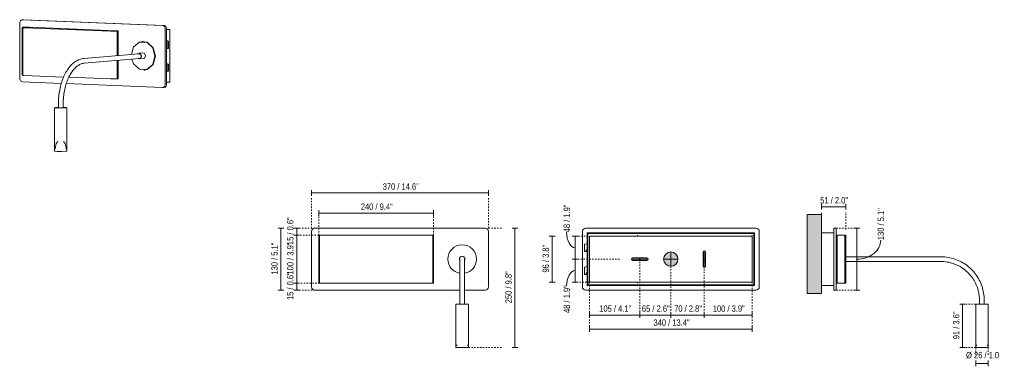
# Model space of a CAD drawing. Header units: millimetres. Extents: x -3327 to -559, y 62 to 6939.
# Tile 1 of 2: x -2619 to -559, y 62 to 788. Entities that reach past the tile are written whole.
import ezdxf

# ---------------------------------------------------------------- set-up
doc = ezdxf.new("R2010")
doc.units = ezdxf.units.MM
doc.linetypes.add('Dash', pattern=[6, 3, -3])
for name, color, linetype, lineweight in [('Cotas', 7, 'Continuous', 9), ('Cotas-6', 7, 'Continuous', 9), ('Elementos de detalle', 7, 'Continuous', 9), ('Lighthing Fixture Dim Black SOL', 7, 'Continuous', 9), ('Luminarias', 7, 'Continuous', 20)]:
    doc.layers.add(name, color=color, linetype=linetype, lineweight=lineweight)
doc.layers.add('Lighthing Fixture Detail Wide Grey', color=7, linetype='Continuous', lineweight=20, true_color=0x787878)
doc.layers.add('Lighthing Fixture Dim Grey Dash', color=7, linetype='Dash', lineweight=9, true_color=0xd2d2d2)
doc.styles.add('Arial Narrow', font='ARIALN.TTF', dxfattribs={"height": 13.2})
doc.dimstyles.new('FARO_-_2_2mm_Arial_Narrow_mm_Inch_Left', dxfattribs={"dimscale": 304.8, "dimtxt": 13.509289, "dimasz": 0, "dimexe": 0.019685, "dimexo": 0.0625, "dimgap": 0.009843, "dimtad": 1, "dimdec": 0, "dimzin": 0, "dimdsep": 46, "dimtxsty": 'Arial Narrow', "dimblk1": 'NONE', "dimblk2": 'NONE', "dimsah": 1, "dimcen": 0.09, "dimadec": 0, "dimazin": 0, "dimtfac": 1, "dimtdec": 4, "dimtix": 1, "dimtmove": 0, "dimatfit": 3, "dimfxl": 0.019685, "dimfxlon": 1, "dimtvp": 1, "dimtolj": 1, "dimtzin": 0, "dimarcsym": 2})
doc.dimstyles.new('FARO_-_2_2mm_Arial_Narrow_mm_Inch_Left_1', dxfattribs={"dimscale": 304.8, "dimtxt": 13.509289, "dimasz": 0, "dimexe": 0.019685, "dimexo": 0.0625, "dimgap": 0.009843, "dimtad": 1, "dimdec": 0, "dimzin": 0, "dimdsep": 46, "dimtxsty": 'Arial Narrow', "dimblk1": 'NONE', "dimblk2": 'NONE', "dimsah": 1, "dimcen": 0.09, "dimadec": 0, "dimazin": 0, "dimtfac": 1, "dimtdec": 4, "dimtix": 1, "dimtmove": 1, "dimatfit": 3, "dimfxl": 0.019685, "dimfxlon": 1, "dimtvp": 1, "dimtolj": 1, "dimtzin": 0, "dimarcsym": 2})
doc.dimstyles.new('FARO_-_2_2mm_Arial_Narrow_mm_Inch_Left_2', dxfattribs={"dimscale": 304.8, "dimtxt": 13.509289, "dimasz": 0, "dimexe": 0.019685, "dimexo": 0.0625, "dimgap": 0.009843, "dimtad": 1, "dimdec": 0, "dimzin": 0, "dimdsep": 46, "dimtxsty": 'Arial Narrow', "dimblk1": 'NONE', "dimblk2": 'NONE', "dimsah": 1, "dimcen": 0.09, "dimadec": 0, "dimazin": 0, "dimtfac": 1, "dimtdec": 4, "dimtix": 1, "dimtmove": 2, "dimatfit": 3, "dimfxl": 0.019685, "dimfxlon": 1, "dimtvp": 1, "dimtolj": 1, "dimtzin": 0, "dimarcsym": 2})

# ---------------------------------------------------------------- blocks, each defined once
blk = doc.blocks.new('20062 - 20062 MOOD RCT Black and wood wall lamp with reader-574329-00 Isometrico PDF')
at = {"layer": 'Luminarias', "color": 9, "lineweight": 9, "true_color": 0xc0c0c0}
for p, q in [((1182.6, 787.5), (1179.7, 787.3)), ((1473.1, 775.3), (1180.3, 787.3)), ((1182.2, 787.5), (1183.2, 787.5)), ((1183.2, 787.5), (1476, 775.6)), ((1174.5, 780.5), (1174.5, 664.7)), ((1179.4, 771.2), (1179.4, 671.4)), ((1181.1, 771.2), (1181.1, 671.4)), ((1181.9, 771), (1182.9, 770.9)), ((1183.1, 770.9), (1184.5, 770.8)), ((1183.7, 770.7), (1364.7, 763.3)), ((1365.5, 763.4), (1184.6, 770.8)), ((1184.7, 770.8), (1365.5, 763.4)), ((1375, 764.2), (1194.1, 771.6)), ((1194.2, 771.6), (1375, 764.2)), ((1376, 764.3), (1195.1, 771.7)), ((1365.6, 763.4), (1367.5, 763.4)), ((1367.6, 763.4), (1369.6, 763.3)), ((1371.9, 763.3), (1373.5, 763.4)), ((1374, 763.4), (1375.7, 763.5)), ((1375.9, 763.5), (1377.1, 763.6)), ((1378.6, 712.3), (1378.6, 763.8)), ((1380.3, 712.5), (1380.3, 763.8)), ((1478.8, 652.3), (1478.8, 768.1)), ((1481.8, 768.4), (1481.8, 652.6)), ((1481.8, 767.2), (1488.2, 766.9)), ((1488.2, 766.9), (1481.8, 766.4)), ((1488.2, 766.9), (1488.2, 657.1)), ((1431, 742), (1430.2, 741.9)), ((1481.8, 743.7), (1485.9, 742.6)), ((1484.2, 742.5), (1481.8, 743.1)), ((1484.2, 742.5), (1485.9, 742.6)), ((1484.2, 727.4), (1484.2, 742.5)), ((1485.9, 742.6), (1485.9, 727.5)), ((1481.8, 727), (1484.2, 727.4)), ((1483, 727.1), (1481.8, 727)), ((1485.9, 727.5), (1483, 727.1)), ((1485.9, 727.5), (1484.2, 727.4)), ((1424, 716.2), (1308.7, 706.4)), ((1309.5, 696.4), (1424.8, 706.3)), ((1378.6, 664), (1378.6, 702.4)), ((1380.3, 664), (1380.3, 702.5)), ((1432.2, 718), (1423.9, 717.2)), ((1424.9, 705.3), (1433.3, 706)), ((1434.4, 682.2), (1436.7, 682.3)), ((1435.3, 682.1), (1436.2, 682.1)), ((1481.8, 695.8), (1485.9, 694.7)), ((1484.2, 694.5), (1481.8, 695.2)), ((1485.9, 679.6), (1483, 679.2)), ((1484.2, 694.5), (1485.9, 694.7)), ((1484.2, 679.5), (1484.2, 694.5)), ((1485.9, 679.6), (1484.2, 679.5)), ((1485.9, 694.7), (1485.9, 679.6)), ((1266.4, 667.5), (1183.7, 670.9)), ((1364.7, 663.5), (1277.1, 667.1)), ((1481.8, 679.1), (1484.2, 679.5)), ((1483, 679.2), (1481.8, 679.1)), ((1180.3, 657.5), (1261.5, 654.2)), ((1271.8, 653.8), (1473.1, 645.5)), ((1473.7, 645.6), (1476.6, 645.8)), ((1481.8, 656.6), (1488.2, 657.1)), ((1247.2, 603.3), (1247.2, 512.5)), ((1255.4, 611.8), (1255.4, 603.3)), ((1267.6, 603.9), (1265.1, 604)), ((1265.4, 603.3), (1265.4, 611.8)), ((1273.2, 512.5), (1273.2, 603.3)), ((1248.8, 518.5), (1248.8, 516.5)), ((1271.7, 516.5), (1271.7, 518.5))]:
    blk.add_line(p, q, dxfattribs=at)
at = {"layer": 'Luminarias', "color": 7, "lineweight": 9, "true_color": 0xfdfdfd}
for p, q in [((1187.9, 771.7), (1190.1, 771.7)), ((1375, 764.2), (1375.2, 764.2))]:
    blk.add_line(p, q, dxfattribs=at)
at = {"layer": 'Luminarias', "color": 9, "lineweight": 9, "true_color": 0xc0c0c0}
for points in [[(1180.3, 787.3, 0), (1178.8, 787.1, 0), (1177.4, 786.5, 0), (1176.2, 785.4, 0), (1175.3, 784, 0), (1174.7, 782.3, 0), (1174.5, 780.5, 0)], [(1195.1, 771.7, 0), (1192.8, 771.8, 0), (1190.2, 771.8, 0), (1187.6, 771.8, 0), (1185.1, 771.8, 0), (1182.9, 771.7, 0), (1181.2, 771.6, 0), (1180, 771.4, 0), (1179.4, 771.3, 0), (1179.6, 771.1, 0), (1180.4, 771, 0), (1181.8, 770.8, 0), (1183.7, 770.7, 0)], [(1184.6, 770.8, 0), (1182.9, 770.9, 0), (1181.7, 771, 0), (1181, 771.1, 0), (1180.9, 771.3, 0), (1181.4, 771.4, 0), (1182.4, 771.5, 0), (1183.9, 771.6, 0), (1185.8, 771.7, 0), (1187.9, 771.7, 0)], [(1194.1, 771.6, 0), (1192.2, 771.7, 0), (1190.1, 771.7, 0), (1187.9, 771.7, 0), (1185.9, 771.7, 0), (1184.1, 771.6, 0), (1182.6, 771.5, 0), (1181.6, 771.4, 0), (1181.2, 771.3, 0), (1181.3, 771.1, 0), (1181.7, 771.1, 0)], [(1190.1, 771.7, 0), (1192.3, 771.7, 0), (1194.2, 771.6, 0)], [(1364.7, 763.3, 0), (1367, 763.3, 0), (1369.5, 763.2, 0), (1372.1, 763.2, 0), (1374.6, 763.3, 0), (1376.8, 763.4, 0), (1378.6, 763.5, 0), (1379.8, 763.6, 0), (1380.3, 763.8, 0), (1380.2, 763.9, 0), (1379.4, 764.1, 0), (1378, 764.2, 0), (1376, 764.3, 0)], [(1378.8, 763.8, 0), (1378.8, 763.8, 0), (1378.3, 763.7, 0), (1377.3, 763.5, 0), (1375.8, 763.4, 0), (1374, 763.4, 0), (1371.9, 763.3, 0), (1369.6, 763.3, 0), (1367.5, 763.4, 0), (1365.5, 763.4, 0)], [(1377.4, 763.6, 0), (1378.1, 763.7, 0), (1378.6, 763.8, 0), (1378.5, 763.9, 0), (1377.8, 764, 0), (1376.6, 764.1, 0), (1375, 764.2, 0)], [(1375.2, 764.2, 0), (1376.8, 764.2, 0), (1378, 764, 0), (1378.7, 763.9, 0)], [(1478.8, 768.1, 0), (1478.6, 769.9, 0), (1478.1, 771.6, 0), (1477.1, 773.1, 0), (1476, 774.3, 0), (1474.6, 775, 0), (1473.1, 775.3, 0)], [(1476, 775.6, 0), (1477.5, 775.3, 0), (1478.9, 774.5, 0), (1480.1, 773.4, 0), (1481, 771.9, 0), (1481.6, 770.2, 0), (1481.8, 768.4, 0)], [(1458.3, 711, 0), (1453.6, 728.8, 0), (1441.2, 740.2, 0), (1429.6, 741.7, 0)], [(1457.4, 711, 0), (1452.7, 728.8, 0), (1440.4, 740.2, 0), (1425.1, 740.8, 0), (1412.8, 730.4, 0), (1408.1, 714.9, 0)], [(1308.7, 706.4, 0), (1306.4, 706.1, 0), (1304.1, 705.7, 0), (1301.9, 705.1, 0), (1299.6, 704.4, 0), (1297.4, 703.5, 0), (1295.3, 702.4, 0), (1293.1, 701.2, 0), (1291, 699.9, 0), (1289, 698.5, 0), (1287, 696.9, 0), (1285, 695.2, 0), (1283.1, 693.4, 0), (1281.2, 691.4, 0), (1279.4, 689.4, 0), (1277.7, 687.2, 0), (1276, 684.9, 0), (1274.3, 682.6, 0), (1272.8, 680.1, 0), (1271.2, 677.5, 0), (1269.8, 674.9, 0), (1268.4, 672.1, 0), (1267, 669.3, 0), (1265.8, 666.4, 0), (1264.6, 663.4, 0), (1263.4, 660.3, 0), (1262.4, 657.2, 0), (1261.4, 654, 0), (1260.5, 650.8, 0), (1259.6, 647.5, 0), (1258.9, 644.1, 0), (1258.2, 640.7, 0), (1257.5, 637.3, 0), (1257, 633.9, 0), (1256.5, 630.4, 0), (1256.2, 626.9, 0), (1255.9, 623.4, 0), (1255.6, 619.8, 0), (1255.5, 616.3, 0), (1255.4, 612.8, 0), (1255.4, 611.8, 0)], [(1409, 704.9, 0), (1412.8, 695.2, 0), (1425.1, 683.8, 0), (1440.4, 683.2, 0), (1452.7, 693.6, 0), (1457.4, 711, 0)], [(1421.3, 716.1, 0), (1421.9, 716.5, 0), (1426.9, 716.3, 0), (1429.3, 711.1, 0)], [(1429.3, 711.1, 0), (1426.9, 706, 0), (1422.1, 706, 0)], [(1423.7, 716.2, 0), (1424.4, 716.3, 0), (1425.4, 716, 0), (1426.4, 715.5, 0), (1427.3, 714.7, 0), (1427.9, 713.6, 0), (1428.4, 712.4, 0), (1428.5, 711.1, 0)], [(1428.5, 711.1, 0), (1428.4, 709.8, 0), (1427.9, 708.6, 0), (1427.3, 707.6, 0), (1426.4, 706.9, 0), (1425.4, 706.4, 0), (1424.4, 706.3, 0)], [(1437.7, 711.8, 0), (1435.2, 717.1, 0), (1431.8, 717.8, 0)], [(1433.2, 706.1, 0), (1435.2, 706.7, 0), (1437.7, 711.8, 0)], [(1437.6, 682.4, 0), (1441.2, 683.2, 0), (1453.6, 693.6, 0), (1458.3, 711, 0)], [(1309.5, 696.4, 0), (1307.9, 696.2, 0), (1306.3, 695.9, 0), (1304.7, 695.5, 0), (1303.1, 695, 0), (1301.5, 694.3, 0), (1299.8, 693.5, 0), (1298.2, 692.6, 0), (1296.6, 691.6, 0), (1295, 690.5, 0), (1293.3, 689.2, 0), (1291.7, 687.8, 0), (1290.2, 686.3, 0), (1288.6, 684.7, 0), (1287.1, 682.9, 0), (1285.6, 681.1, 0), (1284.1, 679.1, 0), (1282.7, 677, 0), (1281.3, 674.8, 0), (1279.9, 672.6, 0), (1278.6, 670.2, 0), (1277.4, 667.7, 0), (1276.1, 665.1, 0), (1275, 662.5, 0), (1273.9, 659.8, 0), (1272.9, 657, 0), (1271.9, 654.1, 0), (1271, 651.2, 0), (1270.1, 648.2, 0), (1269.3, 645.1, 0), (1268.6, 642, 0), (1268, 638.8, 0), (1267.4, 635.7, 0), (1266.9, 632.4, 0), (1266.5, 629.2, 0), (1266.1, 625.9, 0), (1265.8, 622.6, 0), (1265.6, 619.3, 0), (1265.5, 616, 0), (1265.4, 612.7, 0), (1265.4, 611.8, 0)], [(1174.5, 664.7, 0), (1174.7, 662.9, 0), (1175.3, 661.2, 0), (1176.2, 659.7, 0), (1177.4, 658.6, 0), (1178.8, 657.8, 0), (1180.3, 657.5, 0)], [(1183.7, 670.9, 0), (1181.8, 671, 0), (1180.4, 671.1, 0), (1179.6, 671.3, 0), (1179.4, 671.4, 0)], [(1380.3, 664, 0), (1380.3, 664, 0), (1379.8, 663.8, 0), (1378.6, 663.7, 0), (1376.8, 663.6, 0), (1374.6, 663.5, 0), (1372.1, 663.4, 0), (1369.5, 663.4, 0), (1367, 663.4, 0), (1364.7, 663.5, 0)], [(1473.1, 645.5, 0), (1474.6, 645.7, 0), (1476, 646.4, 0), (1477.1, 647.4, 0), (1478.1, 648.8, 0), (1478.6, 650.5, 0), (1478.8, 652.3, 0)], [(1481.8, 652.6, 0), (1481.6, 650.8, 0), (1481, 649.1, 0), (1480.1, 647.7, 0), (1478.9, 646.6, 0), (1477.5, 646, 0), (1476, 645.8, 0)], [(1255.6, 604, 0), (1249.5, 603.8, 0), (1247.4, 603.2, 0), (1252.8, 602.7, 0)], [(1252.8, 602.7, 0), (1262.6, 602.6, 0), (1270.9, 602.9, 0), (1273, 603.5, 0), (1267.6, 603.9, 0)], [(1264.5, 603.2, 0), (1263.7, 603.1, 0), (1262.6, 603.1, 0), (1261.3, 603, 0), (1260, 603, 0), (1258.8, 603.1, 0), (1257.6, 603.1, 0), (1256.6, 603.1, 0), (1255.9, 603.2, 0), (1255.5, 603.3, 0), (1255.4, 603.4, 0)], [(1265.4, 603.3, 0), (1265.4, 603.3, 0), (1265.1, 603.2, 0), (1264.5, 603.2, 0)], [(1248.8, 518.5, 0), (1251.1, 528.6, 0), (1254.2, 532.5, 0)], [(1271.7, 518.5, 0), (1269.4, 528.6, 0), (1266.2, 532.5, 0)], [(1252.8, 511.8, 0), (1247.4, 512.3, 0), (1247.2, 512.5, 0)], [(1273.2, 512.5, 0), (1270.9, 512, 0), (1262.6, 511.7, 0), (1252.8, 511.8, 0)]]:
    blk.add_polyline3d(points, dxfattribs=at)
blk = doc.blocks.new('20062 - 20062 MOOD RCT Black and wood wall lamp with reader-574329-Alzado_PDF1')
at = {"layer": 'Luminarias'}
for p, q in [((-2876, 351.3), (-3232, 351.3)), ((-3239, 344.3), (-3239, 228.3)), ((-3224, 336.3), (-3224, 236.3)), ((-3214, 336.3), (-3224, 336.3)), ((-3222.2, 336.3), (-3222.2, 236.3)), ((-3214, 336.3), (-2994, 336.3)), ((-2984, 336.3), (-2994, 336.3)), ((-2985.7, 236.3), (-2985.7, 336.3)), ((-2984, 236.3), (-2984, 336.3)), ((-2869, 228.3), (-2869, 344.3)), ((-3224, 236.3), (-3214, 236.3)), ((-2994, 236.3), (-3214, 236.3)), ((-2994, 236.3), (-2984, 236.3)), ((-3232, 221.3), (-2929, 221.3)), ((-2919, 221.3), (-2876, 221.3)), ((-2937, 192.2), (-2937, 101.2)), ((-2924, 192.2), (-2937, 192.2)), ((-2929, 200.7), (-2929, 192.2)), ((-2911, 192.2), (-2924, 192.2)), ((-2919, 192.2), (-2919, 200.7)), ((-2911, 101.2), (-2911, 192.2)), ((-2935.4, 107.2), (-2935.4, 105.2)), ((-2912.5, 105.2), (-2912.5, 107.2)), ((-2937, 101.2), (-2924, 101.2)), ((-2924, 101.2), (-2911, 101.2))]:
    blk.add_line(p, q, dxfattribs=at)
at = {"layer": 'Luminarias', "flags": 128}
for points in [[(-2929, 286.3), (-2929, 286.2), (-2929, 286), (-2929, 285.7), (-2929, 285.2), (-2929, 284.6), (-2929, 283.9), (-2929, 283), (-2929, 282), (-2929, 280.8), (-2929, 279.6), (-2929, 278.2), (-2929, 276.6), (-2929, 275), (-2929, 273.2), (-2929, 271.4), (-2929, 269.4), (-2929, 267.3), (-2929, 265.1), (-2929, 262.8), (-2929, 260.4), (-2929, 257.8), (-2929, 255.3), (-2929, 252.6), (-2929, 249.8), (-2929, 247), (-2929, 244), (-2929, 241.1), (-2929, 238), (-2929, 234.9), (-2929, 231.7), (-2929, 228.5), (-2929, 225.3), (-2929, 222), (-2929, 218.6), (-2929, 215.3), (-2929, 211.9), (-2929, 208.5), (-2929, 205.1), (-2929, 201.6), (-2929, 200.7)], [(-2919, 200.7), (-2919, 204.1), (-2919, 207.6), (-2919, 211), (-2919, 214.4), (-2919, 217.7), (-2919, 221.1), (-2919, 224.4), (-2919, 227.6), (-2919, 230.9), (-2919, 234.1), (-2919, 237.2), (-2919, 240.2), (-2919, 243.2), (-2919, 246.2), (-2919, 249), (-2919, 251.8), (-2919, 254.5), (-2919, 257.2), (-2919, 259.7), (-2919, 262.1), (-2919, 264.5), (-2919, 266.7), (-2919, 268.8), (-2919, 270.8), (-2919, 272.7), (-2919, 274.5), (-2919, 276.2), (-2919, 277.8), (-2919, 279.2), (-2919, 280.5), (-2919, 281.7), (-2919, 282.7), (-2919, 283.6), (-2919, 284.4), (-2919, 285.1), (-2919, 285.6), (-2919, 286), (-2919, 286.2), (-2919, 286.3), (-2919, 286.3)]]:
    blk.add_lwpolyline(points, dxfattribs=at)
at = {"layer": 'Luminarias'}
for centre, radius, start, end in [((-3232, 344.3), 7, 90, 180), ((-2876, 344.3), 7, 0, 90), ((-2924, 286.3), 30, 0, 180), ((-2924, 286.3), 6, 0, 180), ((-2924, 286.3), 30, 180, 260.4002), ((-2924, 286.3), 6, 180, 212.25), ((-2924, 286.3), 30, 279.5998, 0), ((-2924, 286.3), 6, 327.75, 0), ((-3232, 228.3), 7, 180, 270), ((-2876, 228.3), 7, 270, 0)]:
    blk.add_arc(centre, radius, start, end, dxfattribs=at)
blk = doc.blocks.new('20062 - 20062 MOOD RCT Black and wood wall lamp with reader-574329-Alzado_PDF Fixing1')
at = {"layer": 'Luminarias'}
for p, q in [((3232, 351.3), (2876, 351.3)), ((2869, 344.3), (2869, 228.3)), ((3229, 341.3), (2879, 341.3)), ((2879, 341.3), (2879, 231.3)), ((2880.2, 232.5), (2880.2, 340.1)), ((2880.2, 340.1), (3227.8, 340.1)), ((2884, 322), (2884, 334.3)), ((3224, 334.3), (2884, 334.3)), ((2984, 336.3), (2984, 334.3)), ((3224, 334.3), (3224, 336.3)), ((3224, 334.3), (3224, 322)), ((3227.8, 340.1), (3227.8, 232.5)), ((3229, 231.3), (3229, 341.3)), ((3239, 228.3), (3239, 344.3)), ((2879, 318.6), (2873.8, 317.7)), ((2873.8, 317.7), (2873.8, 302.5)), ((2878.8, 315.4), (2879, 316)), ((2884, 322), (2884, 320.5)), ((2884, 252.1), (2884, 320.5)), ((3224, 320.5), (3224, 322)), ((3224, 320.5), (3224, 252.1)), ((2873.8, 302.5), (2877.4, 302)), ((2877.4, 302), (2877.2, 305.1)), ((2877.9, 306), (2879, 306.5)), ((2879, 270.6), (2873.8, 269.7)), ((2873.8, 269.7), (2873.8, 254.5)), ((2878.8, 267.4), (2879, 268)), ((2873.8, 254.5), (2877.4, 254)), ((2877.4, 254), (2877.2, 257.1)), ((2877.9, 258), (2879, 258.5)), ((2884, 252.1), (2884, 250.6)), ((2884, 238.3), (2884, 250.6)), ((3224, 250.6), (3224, 252.1)), ((3224, 250.6), (3224, 238.3)), ((2879, 231.3), (3229, 231.3)), ((3227.8, 232.5), (2880.2, 232.5)), ((2884, 238.3), (3224, 238.3)), ((2984, 238.3), (2984, 236.3)), ((3224, 236.3), (3224, 238.3)), ((2876, 221.3), (3232, 221.3))]:
    blk.add_line(p, q, dxfattribs=at)
for centre, radius, start, end in [((2876, 344.3), 7, 90, 180), ((3232, 344.3), 7, 360, 90), ((2879.8, 315.2), 1, 167.1914, 206.6765), ((2878.2, 305.1), 0.984, 111.75, 182.25), ((2878.2, 257.1), 0.984, 111.75, 182.25), ((2879.8, 267.2), 1, 167.1914, 206.6765), ((2876, 228.3), 7, 180, 270), ((3232, 228.3), 7, 270, 360)]:
    blk.add_arc(centre, radius, start, end, dxfattribs=at)
blk = doc.blocks.new('20062 - 20062 MOOD RCT Black and wood wall lamp with reader-574329-Alzado_Frontal')
at = {"layer": 'Luminarias'}
for p, q in [((-6748.5, 351.3), (-6753.7, 351.3)), ((-6753.7, 351.3), (-6753.7, 344.3)), ((-6748.5, 344.3), (-6748.5, 351.3)), ((-6779.5, 341.3), (-6753.7, 341.3)), ((-6753.7, 228.3), (-6753.7, 344.3)), ((-6748.5, 344.3), (-6748.5, 228.3)), ((-6728.5, 336.3), (-6748.5, 336.3)), ((-6746.7, 336.3), (-6746.7, 236.3)), ((-6730.2, 236.3), (-6730.2, 336.3)), ((-6728.5, 236.3), (-6728.5, 336.3)), ((-6529.6, 291.3), (-6728.5, 291.3)), ((-6728.5, 281.3), (-6529.6, 281.3)), ((-6779.5, 231.3), (-6753.7, 231.3)), ((-6753.7, 228.3), (-6753.7, 221.3)), ((-6748.5, 236.3), (-6728.5, 236.3)), ((-6748.5, 221.3), (-6748.5, 228.3)), ((-6753.7, 221.3), (-6748.5, 221.3)), ((-6456.7, 192.2), (-6456.7, 101.2)), ((-6430.7, 192.2), (-6456.7, 192.2)), ((-6449.1, 200.7), (-6449.1, 192.2)), ((-6439.1, 192.2), (-6439.1, 200.7)), ((-6430.7, 101.2), (-6430.7, 192.2)), ((-6455.1, 107.2), (-6455.1, 105.2)), ((-6432.2, 105.2), (-6432.2, 107.2)), ((-6456.7, 101.2), (-6430.7, 101.2))]:
    blk.add_line(p, q, dxfattribs=at)
at = {"layer": 'Luminarias', "flags": 128}
for points in [[(-6439.1, 200.7), (-6439.1, 204.3), (-6439.3, 208), (-6439.7, 211.6), (-6440.2, 215.2), (-6440.9, 218.7), (-6441.6, 222.3), (-6442.6, 225.8), (-6443.6, 229.2), (-6444.9, 232.6), (-6446.2, 236), (-6447.7, 239.3), (-6449.3, 242.6), (-6451, 245.7), (-6452.9, 248.8), (-6454.9, 251.9), (-6457, 254.8), (-6459.2, 257.7), (-6461.5, 260.5), (-6464, 263.1), (-6466.5, 265.7), (-6469.2, 268.2), (-6471.9, 270.5), (-6474.8, 272.8), (-6477.7, 274.9), (-6480.7, 276.9), (-6483.8, 278.8), (-6486.9, 280.6), (-6490.2, 282.3), (-6493.5, 283.8), (-6496.8, 285.2), (-6500.2, 286.4), (-6503.7, 287.5), (-6507.2, 288.5), (-6510.7, 289.3), (-6514.2, 290), (-6517.8, 290.5), (-6521.4, 290.9), (-6525, 291.2), (-6528.7, 291.3), (-6529.6, 291.3)], [(-6529.6, 281.3), (-6526.4, 281.2), (-6523.2, 281.1), (-6520, 280.7), (-6516.8, 280.3), (-6513.6, 279.7), (-6510.5, 279), (-6507.4, 278.2), (-6504.3, 277.2), (-6501.2, 276.1), (-6498.3, 274.9), (-6495.3, 273.6), (-6492.4, 272.2), (-6489.6, 270.7), (-6486.8, 269), (-6484.1, 267.2), (-6481.5, 265.4), (-6479, 263.4), (-6476.5, 261.3), (-6474.1, 259.1), (-6471.8, 256.9), (-6469.6, 254.5), (-6467.5, 252.1), (-6465.5, 249.5), (-6463.6, 246.9), (-6461.8, 244.3), (-6460.1, 241.5), (-6458.6, 238.7), (-6457.1, 235.8), (-6455.8, 232.9), (-6454.5, 229.9), (-6453.4, 226.9), (-6452.4, 223.8), (-6451.6, 220.7), (-6450.8, 217.6), (-6450.2, 214.4), (-6449.7, 211.2), (-6449.4, 208), (-6449.2, 204.8), (-6449.1, 201.6), (-6449.1, 200.7)]]:
    blk.add_lwpolyline(points, dxfattribs=at)
blk = doc.blocks.new('DIMBLOCK8-Alzado_PDF1')
at = {"layer": 'Cotas-6', "color": 251, "true_color": 0x5b5b5b}
for p, q in [((-2039.2, 351.3), (-2045.2, 351.3)), ((-2039.2, 351.3), (-2039.2, 336.3)), ((-2039.2, 351.3), (-2033.2, 351.3)), ((-2039.2, 336.3), (-2045.2, 336.3)), ((-2039.2, 336.3), (-2033.2, 336.3))]:
    blk.add_line(p, q, dxfattribs=at)
at = {"layer": 'Cotas-6', "color": 0, "insert": (-2059.2, 315.8), "char_height": 13.2, "width": 67.16, "attachment_point": 1, "rotation": 90, "line_spacing_factor": 0.974696, "style": 'Arial Narrow'}
blk.add_mtext('15 / 0.6"', dxfattribs=at)
blk = doc.blocks.new('_None')
blk = doc.blocks.new('DIMBLOCK9-Alzado_PDF1')
at = {"layer": 'Cotas-6', "color": 251, "true_color": 0x5b5b5b}
for p, q in [((-2039.2, 336.3), (-2045.2, 336.3)), ((-2039.2, 336.3), (-2039.2, 236.3)), ((-2039.2, 336.3), (-2033.2, 336.3)), ((-2039.2, 236.3), (-2045.2, 236.3)), ((-2039.2, 236.3), (-2033.2, 236.3))]:
    blk.add_line(p, q, dxfattribs=at)
at = {"layer": 'Cotas-6', "color": 0, "insert": (-2059.2, 254.1), "char_height": 13.2, "width": 77.196, "attachment_point": 1, "rotation": 90, "line_spacing_factor": 0.974696, "style": 'Arial Narrow'}
blk.add_mtext('100 / 3.9"', dxfattribs=at)
blk = doc.blocks.new('DIMBLOCK10-Alzado_PDF1')
at = {"layer": 'Cotas-6', "color": 251, "true_color": 0x5b5b5b}
for p, q in [((-2039.2, 236.3), (-2045.2, 236.3)), ((-2039.2, 236.3), (-2039.2, 221.3)), ((-2039.2, 236.3), (-2033.2, 236.3)), ((-2039.2, 221.3), (-2045.2, 221.3)), ((-2039.2, 221.3), (-2033.2, 221.3))]:
    blk.add_line(p, q, dxfattribs=at)
at = {"layer": 'Cotas-6', "color": 0, "insert": (-2059.2, 200.8), "char_height": 13.2, "width": 67.16, "attachment_point": 1, "rotation": 90, "line_spacing_factor": 0.974696, "style": 'Arial Narrow'}
blk.add_mtext('15 / 0.6"', dxfattribs=at)
blk = doc.blocks.new('DIMBLOCK11-Alzado_PDF1')
at = {"layer": 'Cotas-6', "color": 251, "true_color": 0x5b5b5b}
for p, q in [((-2072.2, 351.3), (-2078.2, 351.3)), ((-2072.2, 351.3), (-2072.2, 221.3)), ((-2072.2, 351.3), (-2066.2, 351.3)), ((-2072.2, 221.3), (-2078.2, 221.3)), ((-2072.2, 221.3), (-2066.2, 221.3))]:
    blk.add_line(p, q, dxfattribs=at)
at = {"layer": 'Cotas-6', "color": 0, "insert": (-2092.2, 254.1), "char_height": 13.2, "width": 77.196, "attachment_point": 1, "rotation": 90, "line_spacing_factor": 0.974696, "style": 'Arial Narrow'}
blk.add_mtext('130 / 5.1"', dxfattribs=at)
blk = doc.blocks.new('DIMBLOCK12-Alzado_PDF1')
at = {"layer": 'Cotas-6', "color": 251, "true_color": 0x5b5b5b}
for p, q in [((-2007.9, 424.8), (-2007.9, 430.8)), ((-2007.9, 424.8), (-1637.9, 424.8)), ((-2007.9, 424.8), (-2007.9, 418.8)), ((-1637.9, 424.8), (-1637.9, 430.8)), ((-1637.9, 424.8), (-1637.9, 418.8))]:
    blk.add_line(p, q, dxfattribs=at)
at = {"layer": 'Cotas-6', "color": 0, "insert": (-1859.3, 444.9), "char_height": 13.2, "width": 87.231, "attachment_point": 1, "line_spacing_factor": 0.974696, "style": 'Arial Narrow'}
blk.add_mtext('370 / 14.6"', dxfattribs=at)
blk = doc.blocks.new('DIMBLOCK13-Alzado_PDF1')
at = {"layer": 'Cotas-6', "color": 251, "true_color": 0x5b5b5b}
for p, q in [((-1992.9, 382.8), (-1992.9, 388.8)), ((-1752.9, 382.8), (-1992.9, 382.8)), ((-1992.9, 382.8), (-1992.9, 376.8)), ((-1752.9, 382.8), (-1752.9, 388.8)), ((-1752.9, 382.8), (-1752.9, 376.8))]:
    blk.add_line(p, q, dxfattribs=at)
at = {"layer": 'Cotas-6', "color": 0, "insert": (-1905.1, 402.8), "char_height": 13.2, "width": 77.196, "attachment_point": 1, "line_spacing_factor": 0.974696, "style": 'Arial Narrow'}
blk.add_mtext('240 / 9.4"', dxfattribs=at)
blk = doc.blocks.new('DIMBLOCK14-Alzado_PDF1')
at = {"layer": 'Cotas-6', "color": 251, "true_color": 0x5b5b5b}
for p, q in [((-1582.7, 351.3), (-1588.7, 351.3)), ((-1582.7, 351.3), (-1582.7, 101.2)), ((-1582.7, 351.3), (-1576.7, 351.3)), ((-1582.7, 101.2), (-1588.7, 101.2)), ((-1582.7, 101.2), (-1576.7, 101.2))]:
    blk.add_line(p, q, dxfattribs=at)
at = {"layer": 'Cotas-6', "color": 0, "insert": (-1602.8, 194.1), "char_height": 13.2, "width": 77.196, "attachment_point": 1, "rotation": 90, "line_spacing_factor": 0.974696, "style": 'Arial Narrow'}
blk.add_mtext('250 / 9.8"', dxfattribs=at)
blk = doc.blocks.new('DIMBLOCK15-Alzado_PDF Fixing1')
at = {"layer": 'Cotas-6', "color": 251, "true_color": 0x5b5b5b}
for p, q in [((-1426.7, 169.4), (-1426.7, 175.4)), ((-1426.7, 169.4), (-1321.7, 169.4)), ((-1426.7, 169.4), (-1426.7, 163.4)), ((-1321.7, 169.4), (-1321.7, 175.4)), ((-1321.7, 169.4), (-1321.7, 163.4))]:
    blk.add_line(p, q, dxfattribs=at)
at = {"layer": 'Cotas-6', "color": 0, "insert": (-1406.4, 189.4), "char_height": 13.2, "width": 77.196, "attachment_point": 1, "line_spacing_factor": 0.974696, "style": 'Arial Narrow'}
blk.add_mtext('105 / 4.1"', dxfattribs=at)
blk = doc.blocks.new('DIMBLOCK16-Alzado_PDF Fixing1')
at = {"layer": 'Cotas-6', "color": 251, "true_color": 0x5b5b5b}
for p, q in [((-1321.7, 169.4), (-1321.7, 175.4)), ((-1321.7, 169.4), (-1256.7, 169.4)), ((-1321.7, 169.4), (-1321.7, 163.4)), ((-1256.7, 169.4), (-1256.7, 175.4)), ((-1256.7, 169.4), (-1256.7, 163.4))]:
    blk.add_line(p, q, dxfattribs=at)
at = {"layer": 'Cotas-6', "color": 0, "insert": (-1317.2, 189.4), "char_height": 13.2, "width": 67.16, "attachment_point": 1, "line_spacing_factor": 0.974696, "style": 'Arial Narrow'}
blk.add_mtext('65 / 2.6"', dxfattribs=at)
blk = doc.blocks.new('DIMBLOCK17-Alzado_PDF Fixing1')
at = {"layer": 'Cotas-6', "color": 251, "true_color": 0x5b5b5b}
for p, q in [((-1256.7, 169.4), (-1256.7, 175.4)), ((-1256.7, 169.4), (-1186.7, 169.4)), ((-1256.7, 169.4), (-1256.7, 163.4)), ((-1186.7, 169.4), (-1186.7, 175.4)), ((-1186.7, 169.4), (-1186.7, 163.4))]:
    blk.add_line(p, q, dxfattribs=at)
at = {"layer": 'Cotas-6', "color": 0, "insert": (-1249.7, 189.4), "char_height": 13.2, "width": 67.16, "attachment_point": 1, "line_spacing_factor": 0.974696, "style": 'Arial Narrow'}
blk.add_mtext('70 / 2.8"', dxfattribs=at)
blk = doc.blocks.new('DIMBLOCK18-Alzado_PDF Fixing1')
at = {"layer": 'Cotas-6', "color": 251, "true_color": 0x5b5b5b}
for p, q in [((-1186.7, 169.4), (-1186.7, 175.4)), ((-1186.7, 169.4), (-1086.7, 169.4)), ((-1186.7, 169.4), (-1186.7, 163.4)), ((-1086.7, 169.4), (-1086.7, 175.4)), ((-1086.7, 169.4), (-1086.7, 163.4))]:
    blk.add_line(p, q, dxfattribs=at)
at = {"layer": 'Cotas-6', "color": 0, "insert": (-1168.9, 189.4), "char_height": 13.2, "width": 77.196, "attachment_point": 1, "line_spacing_factor": 0.974696, "style": 'Arial Narrow'}
blk.add_mtext('100 / 3.9"', dxfattribs=at)
blk = doc.blocks.new('DIMBLOCK19-Alzado_PDF Fixing1')
at = {"layer": 'Cotas-6', "color": 251, "true_color": 0x5b5b5b}
for p, q in [((-1456.9, 286.3), (-1462.9, 286.3)), ((-1456.9, 238.3), (-1456.9, 286.3)), ((-1456.9, 286.3), (-1450.9, 286.3)), ((-1456.9, 238.3), (-1462.9, 238.3)), ((-1456.9, 238.3), (-1450.9, 238.3))]:
    blk.add_line(p, q, dxfattribs=at)
blk.add_ellipse((-1456.9, 229.5), major_axis=(0, 32.8), ratio=0.540777, start_param=0, end_param=1.570796, dxfattribs=at)
at = {"layer": 'Cotas-6', "color": 0, "insert": (-1480.9, 173.6), "char_height": 13.2, "width": 67.16, "attachment_point": 1, "rotation": 90, "line_spacing_factor": 0.974696, "style": 'Arial Narrow'}
blk.add_mtext('48 / 1.9"', dxfattribs=at)
blk = doc.blocks.new('DIMBLOCK20-Alzado_PDF Fixing1')
at = {"layer": 'Cotas-6', "color": 251, "true_color": 0x5b5b5b}
for p, q in [((-1456.9, 334.3), (-1462.9, 334.3)), ((-1456.9, 286.3), (-1456.9, 334.3)), ((-1456.9, 334.3), (-1450.9, 334.3)), ((-1456.9, 286.3), (-1462.9, 286.3)), ((-1456.9, 286.3), (-1450.9, 286.3))]:
    blk.add_line(p, q, dxfattribs=at)
blk.add_ellipse((-1456.9, 342.5), major_axis=(0, 32.2), ratio=0.551312, start_param=1.570796, end_param=3.141593, dxfattribs=at)
at = {"layer": 'Cotas-6', "color": 0, "insert": (-1480.9, 342.5), "char_height": 13.2, "width": 67.16, "attachment_point": 1, "rotation": 90, "line_spacing_factor": 0.974696, "style": 'Arial Narrow'}
blk.add_mtext('48 / 1.9"', dxfattribs=at)
blk = doc.blocks.new('DIMBLOCK21-Alzado_PDF Fixing1')
at = {"layer": 'Cotas-6', "color": 251, "true_color": 0x5b5b5b}
for p, q in [((-1504.8, 334.3), (-1510.8, 334.3)), ((-1504.8, 238.3), (-1504.8, 334.3)), ((-1504.8, 334.3), (-1498.8, 334.3)), ((-1504.8, 238.3), (-1510.8, 238.3)), ((-1504.8, 238.3), (-1498.8, 238.3))]:
    blk.add_line(p, q, dxfattribs=at)
at = {"layer": 'Cotas-6', "color": 0, "insert": (-1524.9, 258.3), "char_height": 13.2, "width": 67.16, "attachment_point": 1, "rotation": 90, "line_spacing_factor": 0.974696, "style": 'Arial Narrow'}
blk.add_mtext('96 / 3.8"', dxfattribs=at)
blk = doc.blocks.new('DIMBLOCK22-Alzado_PDF Fixing1')
at = {"layer": 'Cotas-6', "color": 251, "true_color": 0x5b5b5b}
for p, q in [((-1426.7, 140.1), (-1426.7, 146.1)), ((-1086.7, 140.1), (-1086.7, 146.1)), ((-1426.7, 140.1), (-1086.7, 140.1)), ((-1426.7, 140.1), (-1426.7, 134.1)), ((-1086.7, 140.1), (-1086.7, 134.1))]:
    blk.add_line(p, q, dxfattribs=at)
at = {"layer": 'Cotas-6', "color": 0, "insert": (-1293, 160.1), "char_height": 13.2, "width": 87.231, "attachment_point": 1, "line_spacing_factor": 0.974696, "style": 'Arial Narrow'}
blk.add_mtext('340 / 13.4"', dxfattribs=at)
blk = doc.blocks.new('DIMBLOCK23-Alzado_Frontal')
at = {"layer": 'Cotas-6', "color": 251, "true_color": 0x5b5b5b}
for p, q in [((-941.7, 396.1), (-941.7, 402.1)), ((-941.7, 396.1), (-890.7, 396.1)), ((-941.7, 396.1), (-941.7, 390.1)), ((-890.7, 396.1), (-890.7, 402.1)), ((-890.7, 396.1), (-890.7, 390.1))]:
    blk.add_line(p, q, dxfattribs=at)
at = {"layer": 'Cotas-6', "color": 0, "insert": (-944.2, 416.1), "char_height": 13.2, "width": 67.16, "attachment_point": 1, "line_spacing_factor": 0.974696, "style": 'Arial Narrow'}
blk.add_mtext('51 / 2.0"', dxfattribs=at)
blk = doc.blocks.new('DIMBLOCK24-Alzado_Frontal')
at = {"layer": 'Cotas-6', "color": 251, "true_color": 0x5b5b5b}
for p, q in [((-867.6, 351.3), (-873.6, 351.3)), ((-867.6, 221.3), (-867.6, 351.3)), ((-867.6, 351.3), (-861.6, 351.3)), ((-867.6, 221.3), (-873.6, 221.3)), ((-867.6, 221.3), (-861.6, 221.3))]:
    blk.add_line(p, q, dxfattribs=at)
blk.add_ellipse((-867.6, 326.2), major_axis=(-49.9, 0), ratio=0.799468, start_param=1.570796, end_param=3.141593, dxfattribs=at)
at = {"layer": 'Cotas-6', "color": 0, "insert": (-824.1, 326.2), "char_height": 13.2, "width": 77.196, "attachment_point": 1, "rotation": 90, "line_spacing_factor": 0.974696, "style": 'Arial Narrow'}
blk.add_mtext('130 / 5.1"', dxfattribs=at)
blk = doc.blocks.new('DIMBLOCK25-Alzado_Frontal')
at = {"layer": 'Cotas-6', "color": 251, "true_color": 0x5b5b5b}
for p, q in [((-646.3, 192.2), (-652.3, 192.2)), ((-646.3, 192.2), (-646.3, 101.2)), ((-646.3, 192.2), (-640.3, 192.2)), ((-646.3, 101.2), (-652.3, 101.2)), ((-646.3, 101.2), (-640.3, 101.2))]:
    blk.add_line(p, q, dxfattribs=at)
at = {"layer": 'Cotas-6', "color": 0, "insert": (-666.3, 118.7), "char_height": 13.2, "width": 67.16, "attachment_point": 1, "rotation": 90, "line_spacing_factor": 0.974696, "style": 'Arial Narrow'}
blk.add_mtext('91 / 3.6"', dxfattribs=at)
blk = doc.blocks.new('DIMBLOCK26-Alzado_Frontal')
at = {"layer": 'Cotas-6', "color": 251, "true_color": 0x5b5b5b}
for p, q in [((-618.9, 68), (-618.9, 74)), ((-618.9, 68), (-592.9, 68)), ((-618.9, 68), (-618.9, 62)), ((-592.9, 68), (-592.9, 74)), ((-592.9, 68), (-592.9, 62))]:
    blk.add_line(p, q, dxfattribs=at)
at = {"layer": 'Cotas-6', "color": 0, "insert": (-639.2, 92), "char_height": 13.2, "width": 80.026, "attachment_point": 1, "line_spacing_factor": 0.974696, "style": 'Arial Narrow'}
blk.add_mtext('Ø 26 / 1.0', dxfattribs=at)

msp = doc.modelspace()

# ---------------------------------------------------------------- hatches: boundary and pattern name
at = {"layer": 'Elementos de detalle', "true_color": 0xc0c0c0}
msp.add_hatch(color=9, dxfattribs=at).paths.add_polyline_path([(-941.7, 214.4), (-941.7, 380), (-971.7, 380), (-971.7, 214.4), (-949.2, 214.4)])
h = msp.add_hatch(color=9, dxfattribs=at)
h.paths.add_polyline_path([(-1186.7, 268.8), (-1186, 268.9), (-1185.4, 269.1), (-1184.9, 269.5), (-1184.5, 270.1), (-1184.3, 270.7), (-1184.2, 271.3), (-1184.2, 301.3), (-1184.3, 302), (-1184.5, 302.6), (-1184.9, 303.1), (-1185.4, 303.5), (-1186, 303.7), (-1186.7, 303.8), (-1187.3, 303.7), (-1187.9, 303.5), (-1188.5, 303.1), (-1188.9, 302.6), (-1189.1, 302), (-1189.2, 301.3), (-1189.2, 271.3), (-1189.1, 270.7), (-1188.9, 270.1), (-1188.5, 269.5), (-1187.9, 269.1), (-1187.3, 268.9)])
h.paths.add_polyline_path([(-1256.7, 271.3), (-1252.8, 271.8), (-1249.2, 273.3), (-1246.1, 275.7), (-1243.7, 278.8), (-1242.2, 282.4), (-1241.7, 286.3), (-1242.2, 290.2), (-1243.7, 293.8), (-1246.1, 296.9), (-1249.2, 299.3), (-1252.8, 300.8), (-1256.7, 301.3), (-1260.6, 300.8), (-1264.2, 299.3), (-1267.3, 296.9), (-1269.7, 293.8), (-1271.2, 290.2), (-1271.7, 286.3), (-1271.2, 282.4), (-1269.7, 278.8), (-1267.3, 275.7), (-1264.2, 273.3), (-1260.6, 271.8)])
h.paths.add_polyline_path([(-1306.7, 283.8), (-1306, 283.9), (-1305.4, 284.1), (-1304.9, 284.5), (-1304.5, 285.1), (-1304.3, 285.7), (-1304.2, 286.3), (-1304.3, 287), (-1304.5, 287.6), (-1305.1, 288.2), (-1305.4, 288.5), (-1306, 288.7), (-1306.7, 288.8), (-1336.7, 288.8), (-1337.3, 288.7), (-1337.9, 288.5), (-1338.5, 288.1), (-1338.9, 287.6), (-1339.1, 287), (-1339.2, 286.3), (-1339.1, 285.7), (-1338.9, 285.1), (-1338.5, 284.5), (-1337.9, 284.1), (-1337.3, 283.9), (-1336.7, 283.8), (-1318.3, 283.8)])

# ---------------------------------------------------------------- linework, layer by layer
at = {"layer": 'Lighthing Fixture Detail Wide Grey'}
for p, q in [((-971.7, 380), (-971.7, 214.4)), ((-941.7, 380), (-971.7, 380)), ((-941.7, 214.4), (-941.7, 380)), ((-1306.7, 288.8), (-1336.7, 288.8)), ((-1189.2, 301.3), (-1189.2, 271.3)), ((-1184.2, 271.3), (-1184.2, 301.3)), ((-1336.7, 283.8), (-1306.7, 283.8)), ((-971.7, 214.4), (-941.7, 214.4))]:
    msp.add_line(p, q, dxfattribs=at)
for centre, radius, start, end in [((-1336.7, 286.3), 2.5, 90, 270), ((-1306.7, 286.3), 2.5, 270, 90), ((-1256.7, 286.3), 15, 90, 270), ((-1256.7, 286.3), 15, 270, 90), ((-1186.7, 301.3), 2.5, 360, 180), ((-1186.7, 271.3), 2.5, 180, 0)]:
    msp.add_arc(centre, radius, start, end, dxfattribs=at)
at = {"layer": 'Lighthing Fixture Dim Black SOL'}
for p, q in [((-1321.7, 283.8), (-1321.7, 288.8)), ((-1256.7, 301.3), (-1256.7, 271.3)), ((-1186.7, 303.8), (-1186.7, 268.8)), ((-1339.2, 286.3), (-1304.2, 286.3)), ((-1241.7, 286.3), (-1271.7, 286.3)), ((-1189.2, 286.3), (-1184.2, 286.3))]:
    msp.add_line(p, q, dxfattribs=at)
at = {"layer": 'Lighthing Fixture Dim Grey Dash'}
for p, q in [((-2007.9, 351.3), (-2007.9, 414.4)), ((-1637.9, 351.3), (-1637.9, 414.4)), ((-1992.9, 336.3), (-1992.9, 376.3)), ((-1752.9, 336.3), (-1752.9, 376.3)), ((-941.7, 380), (-941.7, 385)), ((-890.7, 348.3), (-890.7, 385)), ((-2000.9, 351.3), (-2035.9, 351.3)), ((-1637.9, 351.3), (-1607.9, 351.3)), ((-910.7, 351.3), (-870.7, 351.3)), ((-1992.9, 336.3), (-2032.9, 336.3)), ((-1411.7, 334.3), (-1451.7, 334.3)), ((-1186.7, 295.8), (-1186.7, 170.8)), ((-1364.2, 286.3), (-1451.7, 286.3)), ((-1321.7, 280.8), (-1321.7, 173.3)), ((-1256.7, 283.3), (-1256.7, 173.3)), ((-1086.7, 250.3), (-1086.7, 145.3)), ((-1991.4, 236.3), (-2035.9, 236.3)), ((-1426.7, 238.3), (-1451.7, 238.3)), ((-1426.7, 238.3), (-1426.7, 138.3)), ((-2000.9, 221.3), (-2035.9, 221.3)), ((-910.7, 221.3), (-865.7, 221.3)), ((-618.9, 192.2), (-638.9, 192.2)), ((-1679.9, 101.2), (-1609.9, 101.2)), ((-618.9, 101.2), (-638.9, 101.2)), ((-618.9, 101.2), (-618.9, 86.2)), ((-592.9, 101.2), (-592.9, 86.2))]:
    msp.add_line(p, q, dxfattribs=at)

# ---------------------------------------------------------------- block references
at = {"layer": 'Luminarias', "color": 9, "lineweight": 9, "true_color": 0xc0c0c0}
msp.add_blockref('20062 - 20062 MOOD RCT Black and wood wall lamp with reader-574329-00 Isometrico PDF', (-3793, 0), dxfattribs=at)
at = {"layer": 'Luminarias'}
for name, p in [('20062 - 20062 MOOD RCT Black and wood wall lamp with reader-574329-Alzado_PDF1', (1231, 0)), ('20062 - 20062 MOOD RCT Black and wood wall lamp with reader-574329-Alzado_PDF Fixing1', (-4310.7, 0)), ('20062 - 20062 MOOD RCT Black and wood wall lamp with reader-574329-Alzado_Frontal', (5837.8, 0))]:
    msp.add_blockref(name, p, dxfattribs=at)

# ---------------------------------------------------------------- dimensions: what is measured, and where the dimension line sits
at = {"layer": 'Cotas', "color": 251, "true_color": 0x5b5b5b}
for base, p1, p2, override, picture, middle in [((-1637.9, 424.8), (-2007.9, 418.8), (-1637.9, 418.8), {"dimpost": '<>', "dimfxl": 370}, 'DIMBLOCK12-Alzado_PDF1', (-1822.9, 436.4)), ((-890.7, 396.1), (-941.7, 390.1), (-890.7, 390.1), {"dimpost": '<>', "dimfxl": 51}, 'DIMBLOCK23-Alzado_Frontal', (-916.2, 407.6)), ((-1992.9, 382.8), (-1752.9, 376.8), (-1992.9, 376.8), {"dimpost": '<>', "dimfxl": 240}, 'DIMBLOCK13-Alzado_PDF1', (-1872.9, 394.3)), ((-1321.7, 169.4), (-1426.7, 163.4), (-1321.7, 175.4), {"dimpost": '<>', "dimfxl": 105.68349}, 'DIMBLOCK15-Alzado_PDF Fixing1', (-1374.2, 180.9)), ((-1256.7, 169.4), (-1321.7, 175.4), (-1256.7, 175.4), {"dimpost": '<>', "dimfxl": 65}, 'DIMBLOCK16-Alzado_PDF Fixing1', (-1289.2, 180.9)), ((-1186.7, 169.4), (-1256.7, 175.4), (-1186.7, 175.4), {"dimpost": '<>', "dimfxl": 70}, 'DIMBLOCK17-Alzado_PDF Fixing1', (-1221.7, 180.9)), ((-1086.7, 169.4), (-1186.7, 175.4), (-1086.7, 163.4), {"dimpost": '<>', "dimfxl": 100.717426}, 'DIMBLOCK18-Alzado_PDF Fixing1', (-1136.7, 180.9)), ((-1086.7, 140.1), (-1426.7, 134.1), (-1086.7, 146.1), {"dimpost": '<>', "dimfxl": 340.211699}, 'DIMBLOCK22-Alzado_PDF Fixing1', (-1256.7, 151.6))]:
    dim = msp.add_linear_dim(base=base, p1=p1, p2=p2, dimstyle='FARO_-_2_2mm_Arial_Narrow_mm_Inch_Left', override=override, dxfattribs=at)
    dim.commit()
    dim.dimension.update_dxf_attribs({"geometry": picture, "text_midpoint": middle})
for base, p1, p2, override, picture, middle in [((-1456.9, 334.3), (-1450.9, 286.3), (-1450.9, 334.3), {"dimpost": '<>', "dimfxl": 47.990381}, 'DIMBLOCK20-Alzado_PDF Fixing1', (-1472.1, 376)), ((-867.6, 351.3), (-861.6, 221.3), (-873.6, 351.3), {"dimpost": '<>', "dimfxl": 130.552671}, 'DIMBLOCK24-Alzado_Frontal', (-815.3, 364.8)), ((-1456.9, 286.3), (-1450.9, 238.3), (-1450.9, 286.3), {"dimpost": '<>', "dimfxl": 47.990381}, 'DIMBLOCK19-Alzado_PDF Fixing1', (-1472.1, 207.1))]:
    dim = msp.add_linear_dim(base=base, p1=p1, p2=p2, angle=90, dimstyle='FARO_-_2_2mm_Arial_Narrow_mm_Inch_Left_1', override=override, dxfattribs=at)
    dim.commit()
    dim.dimension.update_dxf_attribs({"geometry": picture, "text_midpoint": middle, "dimtype": 160, "text_rotation": 90})
for base, p1, p2, override, picture, middle in [((-2039.2, 336.3), (-2033.2, 351.3), (-2033.2, 336.3), {"dimpost": '<>', "dimfxl": 15}, 'DIMBLOCK8-Alzado_PDF1', (-2050.7, 343.8)), ((-2072.2, 221.3), (-2066.2, 351.3), (-2066.2, 221.3), {"dimpost": '<>', "dimfxl": 130}, 'DIMBLOCK11-Alzado_PDF1', (-2083.7, 286.3)), ((-1582.7, 101.2), (-1588.7, 351.3), (-1588.7, 101.2), {"dimpost": '<>', "dimfxl": 250.085135}, 'DIMBLOCK14-Alzado_PDF1', (-1594.3, 226.3)), ((-2039.2, 236.3), (-2033.2, 336.3), (-2033.2, 236.3), {"dimpost": '<>', "dimfxl": 100}, 'DIMBLOCK9-Alzado_PDF1', (-2050.7, 286.3)), ((-1504.8, 334.3), (-1498.8, 238.3), (-1498.8, 334.3), {"dimpost": '<>', "dimfxl": 95.980762}, 'DIMBLOCK21-Alzado_PDF Fixing1', (-1516.4, 286.3)), ((-2039.2, 221.3), (-2033.2, 236.3), (-2033.2, 221.3), {"dimpost": '<>', "dimfxl": 15}, 'DIMBLOCK10-Alzado_PDF1', (-2050.7, 228.8)), ((-646.3, 101.2), (-640.3, 192.2), (-640.3, 101.2), {"dimpost": '<>', "dimfxl": 91}, 'DIMBLOCK25-Alzado_Frontal', (-657.8, 146.7))]:
    dim = msp.add_linear_dim(base=base, p1=p1, p2=p2, angle=90, dimstyle='FARO_-_2_2mm_Arial_Narrow_mm_Inch_Left', override=override, dxfattribs=at)
    dim.commit()
    dim.dimension.update_dxf_attribs({"geometry": picture, "text_midpoint": middle})
dim = msp.add_linear_dim(base=(-592.9, 68), p1=(-618.9, 74), p2=(-592.9, 74), text='Ø 26 / 1.0', dimstyle='FARO_-_2_2mm_Arial_Narrow_mm_Inch_Left_2', override={"dimpost": '<>', "dimfxl": 26}, dxfattribs=at)
dim.commit()
dim.dimension.update_dxf_attribs({"geometry": 'DIMBLOCK26-Alzado_Frontal', "text_midpoint": (-599.2, 83.2), "dimtype": 160})

doc.saveas('drawing.dxf')
